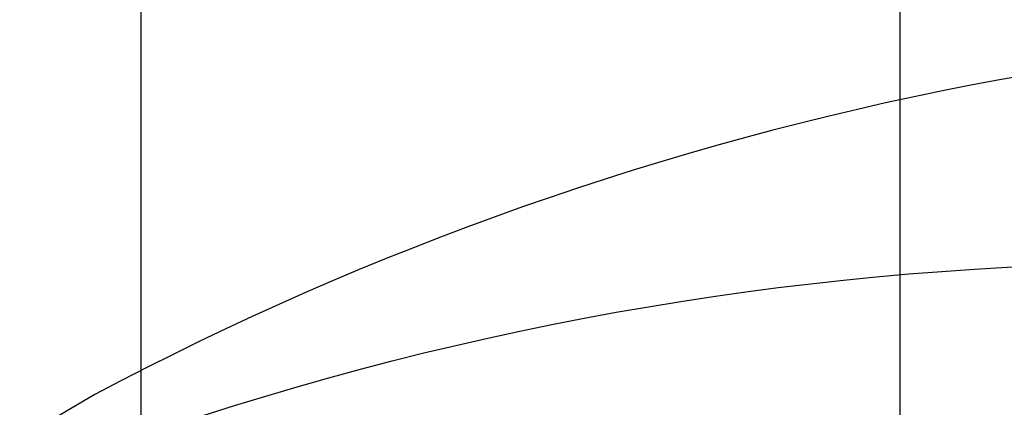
# Model space of a CAD drawing. Extents: x -18027 to -11651, y 1687 to 5059.
# Tile 23 of 170: x -17481.65 to -17470, y 2316.79 to 2321.37. Entities that reach past the tile are written whole.
import ezdxf

# ---------------------------------------------------------------- set-up
doc = ezdxf.new("R2010")
doc.units = 0
doc.header["$MEASUREMENT"] = 0
doc.layers.add('TANK', color=2, linetype='CONTINUOUS')
doc.layers.add('TANK-SLOPE', color=2, linetype='CONTINUOUS')

# ---------------------------------------------------------------- blocks, each defined once
blk = doc.blocks.new('A$C3406478A')
at = {"layer": 'TANK'}
for p, q in [((-1.03, 16.887), (-1.03, 23.624)), ((7.958, 15.327), (7.958, 20.143)), ((-1.03, 15.327), (-1.03, 16.887))]:
    blk.add_line(p, q, dxfattribs=at)

msp = doc.modelspace()

# ---------------------------------------------------------------- linework, layer by layer
at = {"layer": 'TANK'}
for points in [[(-17348.313, 2163.403, 0.03226), (-17347.753, 2173.845, 0.071312), (-17353.336, 2209.979, 0.019282), (-17358.306, 2224.293, 0.038312), (-17371.37, 2251.38, 0.044515), (-17391.473, 2279.929, 0.013151), (-17398.366, 2287.631, 0.071312), (-17426.976, 2310.398, 0.106395), (-17459.403, 2321.064, 0.149431), (-17480.765, 2316.936), (-17487.938, 2312.721), (-17489.549, 2305.607)], [(-17487.938, 2312.721, -0.16913), (-17464.103, 2318.284, -0.106395), (-17431.676, 2307.618, -0.071312), (-17403.066, 2284.851, -0.016688), (-17394.428, 2274.986, -0.040957), (-17376.071, 2248.6, -0.038238), (-17363.028, 2221.566, -0.019356), (-17358.036, 2207.199, -0.071312), (-17352.453, 2171.064, -0.032043), (-17353.005, 2160.693, -0.032043)]]:
    msp.add_lwpolyline(points, format="xyb", dxfattribs=at)

# ---------------------------------------------------------------- block references
at = {"layer": 'TANK-SLOPE'}
msp.add_blockref('A$C3406478A', (-17479.187, 2301.329), dxfattribs=at)

doc.saveas('drawing.dxf')
